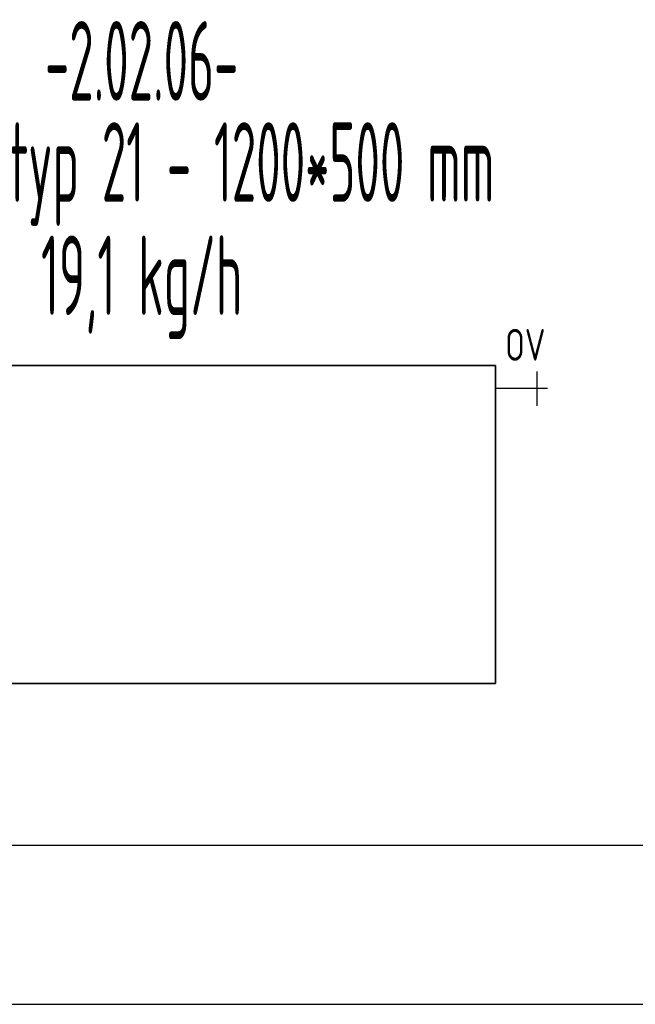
# Model space of a CAD drawing. Header units: millimetres. Extents: x 14365 to 105143, y -126377 to -22383.
# Tile 66 of 191: x 50945 to 51912, y -123757 to -122210. Entities that reach past the tile are written whole.
import ezdxf
from ezdxf.enums import TextEntityAlignment as Align

# ---------------------------------------------------------------- set-up
doc = ezdxf.new("R2010")
doc.units = ezdxf.units.MM
doc.linetypes.add('VERDECKT', pattern=[9.525, 6.35, -3.175])
for name, color, linetype, lineweight in [('JS_VYT_POPIS - OBECNĚ', 7, 'Continuous', 5), ('UT_SCHÉMA_POPIS', 7, 'VERDECKT', 5), ('UT_SCHÉMA_SYMBOLY', 7, 'Continuous', 25), ('UT_ZAŘÍZENÍ - OT', 3, 'Continuous', 35)]:
    doc.layers.add(name, color=color, linetype=linetype, lineweight=lineweight)
doc.styles.add('ISO 2.5', font='isocp.shx', dxfattribs={"width": 0.8, "height": 2.5})
doc.styles.add('VZT_POPIS', font='isocp.shx', dxfattribs={"width": 0.6, "height": 125})

msp = doc.modelspace()

# ---------------------------------------------------------------- linework, layer by layer
at = {"ltscale": 8}
for p, q in [((31841.3, -123507.2), (105085.1, -123507.2)), ((31841.3, -123757.2), (105085.1, -123757.2))]:
    msp.add_line(p, q, dxfattribs=at)
at = {"layer": 'UT_SCHÉMA_SYMBOLY'}
for p, q in [((51757.8, -122816.8), (51757.8, -122762.8)), ((51773.8, -122789.8), (51691.9, -122789.8))]:
    msp.add_line(p, q, dxfattribs=at)
at = {"layer": 'UT_ZAŘÍZENÍ - OT', "linetype": 'Continuous'}
for p, q in [((51691.9, -122753.3), (50491.9, -122753.3)), ((51691.9, -123253.3), (51691.9, -122753.3)), ((50491.9, -123253.3), (51691.9, -123253.3))]:
    msp.add_line(p, q, dxfattribs=at)

# ---------------------------------------------------------------- texts
at = {"layer": 'JS_VYT_POPIS - OBECNĚ', "style": 'VZT_POPIS', "width": 0.5}
for s, p in [('-2.02.06-', (51136.1, -122274.8)), ('D-OT VK typ 21 - 1200*500 mm', (51136.1, -122433.8)), ('19,1 kg/h', (51136.1, -122611.7))]:
    msp.add_text(s, height=125, dxfattribs=at).set_placement(p, align=Align.MIDDLE_CENTER)
at = {"layer": 'UT_SCHÉMA_POPIS', "style": 'ISO 2.5', "width": 0.8}
msp.add_text('OV', height=50, dxfattribs=at).set_placement((51707.3, -122721), align=Align.MIDDLE_LEFT)

doc.saveas('drawing.dxf')
